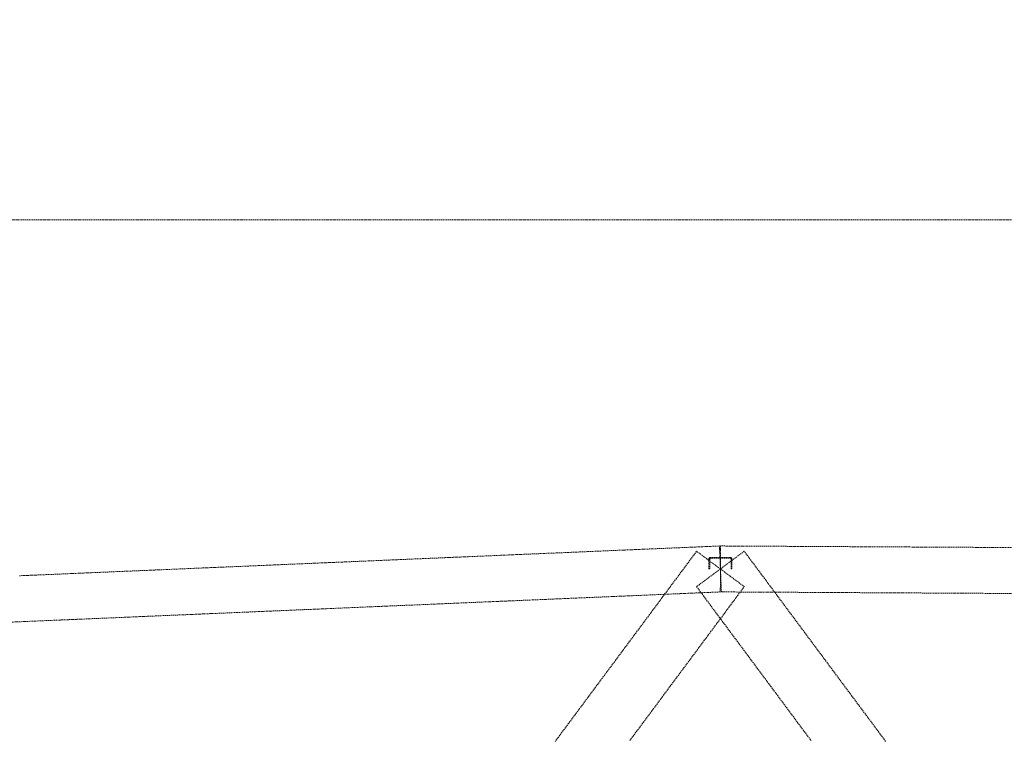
# Model space of a CAD drawing. Header units: millimetres. Extents: x -176817 to 571382, y -58489 to 156123.
# Tile 28 of 256: x -45905 to -40763, y -7849 to -4084. Entities that reach past the tile are written whole.
import ezdxf

# ---------------------------------------------------------------- set-up
doc = ezdxf.new("R2010")
doc.units = ezdxf.units.MM
doc.header["$LTSCALE"] = 0.2
doc.linetypes.add('HIDDEN', pattern=[9.525, 6.35, -3.175])
doc.layers.get('Defpoints').update_dxf_attribs({"lineweight": 13})
doc.layers.add('-AAA Podkład', color=252, linetype='Continuous', lineweight=13)
doc.layers.add('-AAA Wymiar', color=1, linetype='Continuous', lineweight=18)
doc.styles.add('WYMIARY', font='ROMANS.shx', dxfattribs={"width": 0.75, "oblique": 15})
doc.dimstyles.new('1 do 100', dxfattribs={"dimscale": 100, "dimtxt": 2, "dimasz": 2.5, "dimexe": 1.25, "dimexo": 0.625, "dimtad": 1, "dimdec": 0, "dimtxsty": 'WYMIARY', "dimcen": 2.5, "dimclrd": 256, "dimclre": 256, "dimclrt": 2, "dimadec": 0, "dimazin": 0, "dimtfac": 1, "dimtdec": 0, "dimtmove": 0, "dimatfit": 3, "dimfxl": 1.25, "dimlwd": -1, "dimlwe": -1, "dimarcsym": 0})

# ---------------------------------------------------------------- blocks, each defined once
blk = doc.blocks.new('*D8')
at = {"layer": '-AAA Wymiar', "transparency": 16777216}
for p, q in [((-46745.8, -45733.6), (-46745.8, 18984.3)), ((-37745.8, 18883.3), (-37745.8, 18984.3)), ((-46495.8, 18859.3), (-37995.8, 18859.3))]:
    blk.add_line(p, q, dxfattribs=at)
for points in [[(-46495.8, 18901), (-46495.8, 18817.6), (-46745.8, 18859.3)], [(-37995.8, 18901), (-37995.8, 18817.6), (-37745.8, 18859.3)]]:
    blk.add_solid(points, dxfattribs=at)
at = {"layer": 'Defpoints', "color": 0, "transparency": 16777216}
for p in [(-37745.8, 18859.3), (-37745.8, 18820.8), (-46745.8, -45796.1)]:
    blk.add_point(p, dxfattribs=at)
at = {"layer": '-AAA Wymiar', "color": 2, "transparency": 16777216, "insert": (-42245.8, 19021.8), "char_height": 200, "attachment_point": 5, "style": 'WYMIARY'}
blk.add_mtext('9000', dxfattribs=at)
blk = doc.blocks.new('Podkład rev.B')
at = {"layer": '-AAA Podkład', "linetype": 'HIDDEN', "ltscale": 5, "elevation": 0}
blk.add_lwpolyline([(36922.7, -22812.2), (-1301.7, -22812.2), (-1301.7, -30202.3), (36922.7, -30202.3)], close=True, dxfattribs=at)
at = {"layer": '-AAA Podkład', "linetype": 'HIDDEN', "ltscale": 5}
for points in [[(12855.1, -24756.7), (12852.6, -24696.8), (12850, -24636.8), (12847.4, -24576.9), (12844.9, -24516.9), (12774.6, -24519.9), (12704.3, -24522.9), (12634, -24525.9), (12563.6, -24528.9), (12493.3, -24531.9), (12423, -24534.9), (12352.7, -24537.9), (12282.4, -24540.9), (12212.1, -24543.9), (12141.8, -24546.9), (12071.5, -24549.9), (12001.1, -24552.9), (11930.8, -24555.8), (11860.5, -24558.8), (11790.2, -24561.8), (11719.9, -24564.8), (11649.6, -24567.8), (11579.3, -24570.8), (11509, -24573.8), (11438.6, -24576.8), (11368.3, -24579.8), (11298, -24582.8), (11227.7, -24585.8), (11157.4, -24588.8), (11087.1, -24591.8), (11016.8, -24594.7), (10946.5, -24597.7), (10876.1, -24600.7), (10805.8, -24603.7), (10735.5, -24606.7), (10665.2, -24609.7), (10594.9, -24612.7), (10524.6, -24615.7), (10454.3, -24618.7), (10384, -24621.7), (10313.6, -24624.7), (10243.3, -24627.7), (10173, -24630.7), (10102.7, -24633.6), (10032.4, -24636.6), (9962.1, -24639.6), (9891.8, -24642.6), (9821.5, -24645.6), (9751.1, -24648.6), (9680.8, -24651.6), (9610.5, -24654.6), (9540.2, -24657.6), (9469.9, -24660.6), (9399.6, -24663.6), (9329.3, -24666.6), (9259, -24669.5), (9188.6, -24672.5)], [(9128.5, -24915.3), (9198.9, -24912.3), (9269.2, -24909.3), (9339.5, -24906.3), (9409.8, -24903.3), (9480.1, -24900.4), (9550.4, -24897.4), (9620.7, -24894.4), (9691, -24891.4), (9761.4, -24888.4), (9831.7, -24885.4), (9902, -24882.4), (9972.3, -24879.4), (10042.6, -24876.4), (10112.9, -24873.4), (10183.2, -24870.4), (10253.5, -24867.4), (10323.9, -24864.4), (10394.2, -24861.5), (10464.5, -24858.5), (10534.8, -24855.5), (10605.1, -24852.5), (10675.4, -24849.5), (10745.7, -24846.5), (10816, -24843.5), (10886.4, -24840.5), (10956.7, -24837.5), (11027, -24834.5), (11097.3, -24831.5), (11167.6, -24828.5), (11237.9, -24825.6), (11308.2, -24822.6), (11378.5, -24819.6), (11448.9, -24816.6), (11519.2, -24813.6), (11589.5, -24810.6), (11659.8, -24807.6), (11730.1, -24804.6), (11800.4, -24801.6), (11870.7, -24798.6), (11941, -24795.6), (12011.4, -24792.6), (12081.7, -24789.6), (12152, -24786.7), (12222.3, -24783.7), (12292.6, -24780.7), (12362.9, -24777.7), (12433.2, -24774.7), (12503.5, -24771.7), (12573.9, -24768.7), (12644.2, -24765.7), (12714.5, -24762.7), (12784.8, -24759.7), (12855.1, -24756.7)], [(14397.5, -24525.1), (14327.2, -24524.7), (14256.9, -24524.4), (14186.6, -24524), (14116.3, -24523.6), (14046, -24523.2), (13975.6, -24522.9), (13905.3, -24522.5), (13835, -24522.1), (13764.7, -24521.7), (13694.4, -24521.4), (13624.1, -24521), (13553.8, -24520.6), (13483.5, -24520.2), (13413.1, -24519.9), (13342.8, -24519.5), (13272.5, -24519.1), (13202.2, -24518.7), (13131.9, -24518.3), (13061.6, -24518), (12991.3, -24517.6), (12921, -24517.2), (12850.6, -24516.8), (12850.3, -24576.8), (12850, -24636.8), (12849.7, -24696.8), (12849.4, -24756.8), (12919.7, -24757.2), (12990, -24757.6), (13060.3, -24758), (13130.6, -24758.3), (13200.9, -24758.7), (13271.2, -24759.1), (13341.5, -24759.5), (13411.9, -24759.9), (13482.2, -24760.2), (13552.5, -24760.6), (13622.8, -24761), (13693.1, -24761.4), (13763.4, -24761.7), (13833.7, -24762.1), (13904, -24762.5), (13974.4, -24762.9), (14044.7, -24763.2), (14115, -24763.6), (14185.3, -24764), (14255.6, -24764.4), (14325.9, -24764.7), (14396.2, -24765.1)], [(12974.4, -24729.3), (12912.2, -24683.1), (12850, -24636.8), (12787.8, -24590.6), (12725.6, -24544.4), (12690.4, -24591.7), (12655.3, -24639), (12620.1, -24686.3), (12585, -24733.6), (12549.8, -24780.9), (12514.7, -24828.2), (12479.5, -24875.5), (12444.4, -24922.8), (12409.2, -24970.1), (12374, -25017.4), (12338.9, -25064.7), (12303.7, -25112), (12268.6, -25159.3), (12233.4, -25206.6), (12198.3, -25253.9), (12163.1, -25301.1), (12127.9, -25348.4), (12092.8, -25395.7), (12057.6, -25443), (12022.5, -25490.3), (11987.3, -25537.6)], [(12376.7, -25533.4), (12411.9, -25486.1), (12447.1, -25438.8), (12482.2, -25391.5), (12517.4, -25344.2), (12552.5, -25296.9), (12587.7, -25249.6), (12622.8, -25202.3), (12658, -25155), (12693.1, -25107.7), (12728.3, -25060.4), (12763.5, -25013.1), (12798.6, -24965.8), (12833.8, -24918.5), (12868.9, -24871.2), (12904.1, -24823.9), (12939.2, -24776.6), (12974.4, -24729.3)], [(13712.7, -25537.6), (13677.5, -25490.3), (13642.4, -25443), (13607.2, -25395.7), (13572.1, -25348.4), (13536.9, -25301.1), (13501.7, -25253.9), (13466.6, -25206.6), (13431.4, -25159.3), (13396.3, -25112), (13361.1, -25064.7), (13326, -25017.4), (13290.8, -24970.1), (13255.6, -24922.8), (13220.5, -24875.5), (13185.3, -24828.2), (13150.2, -24780.9), (13115, -24733.6), (13079.9, -24686.3), (13044.7, -24639), (13009.6, -24591.7), (12974.4, -24544.4), (12912.2, -24590.6), (12850, -24636.8), (12787.8, -24683.1), (12725.6, -24729.3), (12760.8, -24776.6), (12795.9, -24823.9), (12831.1, -24871.2), (12866.2, -24918.5), (12901.4, -24965.8), (12936.5, -25013.1), (12971.7, -25060.4), (13006.9, -25107.7), (13042, -25155), (13077.2, -25202.3), (13112.3, -25249.6), (13147.5, -25296.9), (13182.6, -25344.2), (13217.8, -25391.5), (13252.9, -25438.8), (13288.1, -25486.1), (13323.3, -25533.4)], [(12910, -24636.8), (12910, -24584.6), (12910, -24584.4), (12910, -24584.2), (12910, -24584), (12910, -24583.8), (12909.9, -24583.6), (12909.9, -24583.4), (12909.9, -24583.2), (12909.8, -24583), (12909.8, -24582.8), (12909.8, -24582.6), (12909.7, -24582.4), (12909.7, -24582.2), (12909.6, -24582), (12909.5, -24581.9), (12909.5, -24581.7), (12909.4, -24581.5), (12909.3, -24581.3), (12909.2, -24581.1), (12909.1, -24581), (12909.1, -24580.8), (12909, -24580.6), (12908.9, -24580.4), (12908.8, -24580.3), (12908.7, -24580.1), (12908.5, -24579.9), (12908.4, -24579.8), (12908.3, -24579.6), (12908.2, -24579.5), (12908.1, -24579.3), (12907.9, -24579.2), (12907.8, -24579), (12907.7, -24578.9), (12907.5, -24578.7), (12907.4, -24578.6), (12907.2, -24578.5), (12907.1, -24578.3), (12906.9, -24578.2), (12906.8, -24578.1), (12906.6, -24578), (12906.5, -24577.9), (12906.3, -24577.8), (12906.1, -24577.7), (12906, -24577.6), (12905.8, -24577.5), (12905.6, -24577.4), (12905.4, -24577.3), (12905.2, -24577.2), (12905.1, -24577.1), (12904.9, -24577.1), (12904.7, -24577), (12904.5, -24576.9), (12904.3, -24576.9), (12904.1, -24576.8), (12903.9, -24576.8), (12903.8, -24576.7), (12903.6, -24576.7), (12903.4, -24576.6), (12903.2, -24576.6), (12903, -24576.6), (12902.8, -24576.6), (12902.6, -24576.5), (12902.4, -24576.5), (12902.2, -24576.5), (12902, -24576.5), (12850, -24576.5), (12798, -24576.5), (12797.8, -24576.5), (12797.6, -24576.5), (12797.4, -24576.5), (12797.2, -24576.6), (12797, -24576.6), (12796.8, -24576.6), (12796.6, -24576.6), (12796.4, -24576.7), (12796.2, -24576.7), (12796.1, -24576.8), (12795.9, -24576.8), (12795.7, -24576.9), (12795.5, -24576.9), (12795.3, -24577), (12795.1, -24577.1), (12794.9, -24577.1), (12794.8, -24577.2), (12794.6, -24577.3), (12794.4, -24577.4), (12794.2, -24577.5), (12794, -24577.6), (12793.9, -24577.7), (12793.7, -24577.8), (12793.5, -24577.9), (12793.4, -24578), (12793.2, -24578.1), (12793.1, -24578.2), (12792.9, -24578.3), (12792.8, -24578.5), (12792.6, -24578.6), (12792.5, -24578.7), (12792.3, -24578.9), (12792.2, -24579), (12792.1, -24579.2), (12791.9, -24579.3), (12791.8, -24579.5), (12791.7, -24579.6), (12791.6, -24579.8), (12791.5, -24579.9), (12791.3, -24580.1), (12791.2, -24580.3), (12791.1, -24580.4), (12791, -24580.6), (12790.9, -24580.8), (12790.9, -24580.9), (12790.8, -24581.1), (12790.7, -24581.3), (12790.6, -24581.5), (12790.5, -24581.7), (12790.5, -24581.9), (12790.4, -24582), (12790.3, -24582.2), (12790.3, -24582.4), (12790.2, -24582.6), (12790.2, -24582.8), (12790.2, -24583), (12790.1, -24583.2), (12790.1, -24583.4), (12790.1, -24583.6), (12790, -24583.8), (12790, -24584), (12790, -24584.2), (12790, -24584.4), (12790, -24584.6), (12790, -24636.8), (12794, -24636.8), (12794, -24584.6), (12794, -24584.5), (12794, -24584.4), (12794, -24584.3), (12794, -24584.2), (12794, -24584.1), (12794, -24584), (12794.1, -24583.9), (12794.1, -24583.8), (12794.1, -24583.7), (12794.1, -24583.6), (12794.1, -24583.5), (12794.2, -24583.4), (12794.2, -24583.3), (12794.2, -24583.2), (12794.3, -24583.1), (12794.3, -24583), (12794.3, -24582.9), (12794.4, -24582.8), (12794.4, -24582.8), (12794.5, -24582.7), (12794.5, -24582.6), (12794.6, -24582.5), (12794.6, -24582.4), (12794.7, -24582.3), (12794.7, -24582.2), (12794.8, -24582.2), (12794.8, -24582.1), (12794.9, -24582), (12795, -24581.9), (12795, -24581.9), (12795.1, -24581.8), (12795.2, -24581.7), (12795.2, -24581.6), (12795.3, -24581.6), (12795.4, -24581.5), (12795.5, -24581.5), (12795.5, -24581.4), (12795.6, -24581.3), (12795.7, -24581.3), (12795.8, -24581.2), (12795.9, -24581.2), (12795.9, -24581.1), (12796, -24581.1), (12796.1, -24581), (12796.2, -24581), (12796.3, -24580.9), (12796.4, -24580.9), (12796.5, -24580.8), (12796.6, -24580.8), (12796.6, -24580.8), (12796.7, -24580.7), (12796.8, -24580.7), (12796.9, -24580.7), (12797, -24580.7), (12797.1, -24580.6), (12797.2, -24580.6), (12797.3, -24580.6), (12797.4, -24580.6), (12797.5, -24580.6), (12797.6, -24580.6), (12797.7, -24580.5), (12797.8, -24580.5), (12797.9, -24580.5), (12798, -24580.5), (12850, -24580.5), (12902, -24580.5), (12902.1, -24580.5), (12902.2, -24580.5), (12902.3, -24580.5), (12902.4, -24580.6), (12902.5, -24580.6), (12902.6, -24580.6), (12902.7, -24580.6), (12902.8, -24580.6), (12902.9, -24580.6), (12903, -24580.7), (12903.1, -24580.7), (12903.2, -24580.7), (12903.3, -24580.7), (12903.4, -24580.8), (12903.4, -24580.8), (12903.5, -24580.8), (12903.6, -24580.9), (12903.7, -24580.9), (12903.8, -24581), (12903.9, -24581), (12904, -24581.1), (12904.1, -24581.1), (12904.1, -24581.2), (12904.2, -24581.2), (12904.3, -24581.3), (12904.4, -24581.3), (12904.5, -24581.4), (12904.5, -24581.5), (12904.6, -24581.5), (12904.7, -24581.6), (12904.8, -24581.6), (12904.8, -24581.7), (12904.9, -24581.8), (12905, -24581.9), (12905, -24581.9), (12905.1, -24582), (12905.2, -24582.1), (12905.2, -24582.2), (12905.3, -24582.2), (12905.3, -24582.3), (12905.4, -24582.4), (12905.4, -24582.5), (12905.5, -24582.6), (12905.5, -24582.7), (12905.6, -24582.8), (12905.6, -24582.8), (12905.7, -24582.9), (12905.7, -24583), (12905.7, -24583.1), (12905.8, -24583.2), (12905.8, -24583.3), (12905.8, -24583.4), (12905.9, -24583.5), (12905.9, -24583.6), (12905.9, -24583.7), (12905.9, -24583.8), (12905.9, -24583.9), (12906, -24584), (12906, -24584.1), (12906, -24584.2), (12906, -24584.3), (12906, -24584.4), (12906, -24584.5), (12906, -24584.6), (12906, -24636.8), (12910, -24636.8)]]:
    blk.add_lwpolyline(points, dxfattribs=at)

msp = doc.modelspace()

# ---------------------------------------------------------------- block references
at = {"layer": '-AAA Wymiar'}
msp.add_blockref('Podkład rev.B', (-55095.7819, 17683.4632, 0), dxfattribs=at)

# ---------------------------------------------------------------- dimensions: what is measured, and where the dimension line sits
dim = msp.add_linear_dim(base=(-37745.7819, 18859.2967), p1=(-46745.7819, -45796.0606), p2=(-37745.7819, 18820.7747), dimstyle='1 do 100', override={"dimtmove": 1}, dxfattribs=at)
dim.commit()
dim.dimension.update_dxf_attribs({"geometry": '*D8', "text_midpoint": (-42245.7819, 19021.7967)})

doc.saveas('drawing.dxf')
